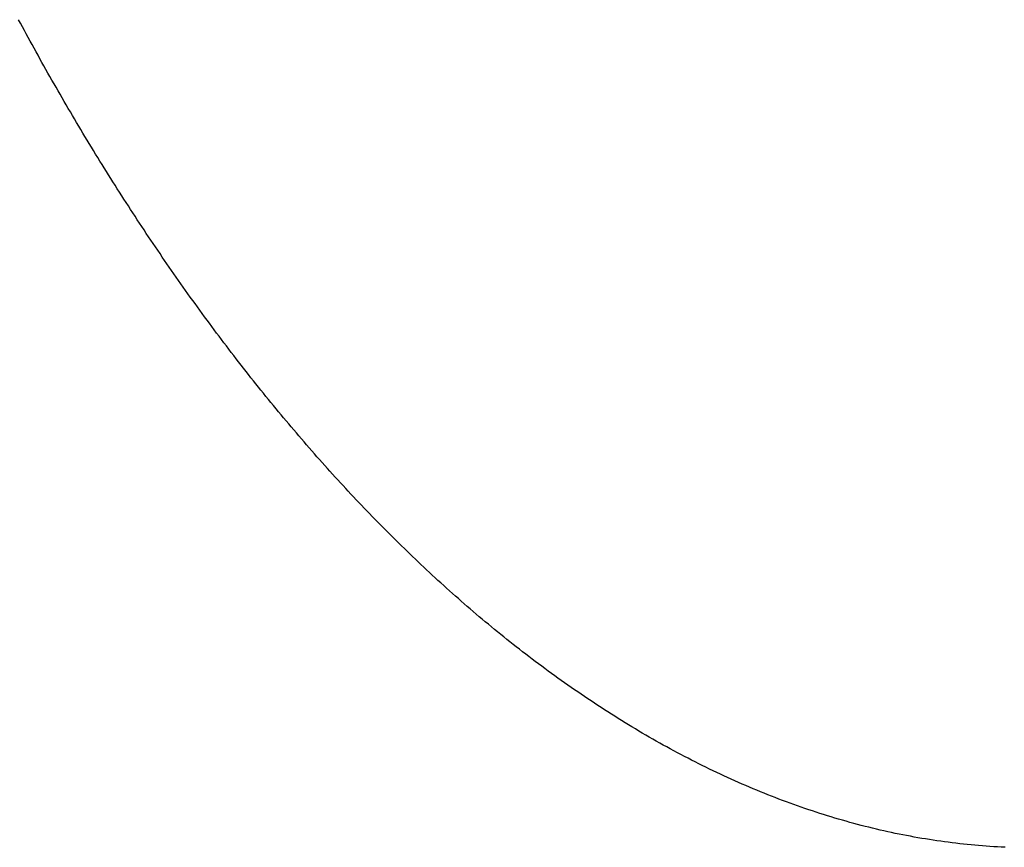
# Model space of a CAD drawing. Extents: x 668 to 3164, y 1007 to 2724.
# Tile 92 of 152: x 2977 to 3026, y 1752 to 1793. Entities that reach past the tile are written whole.
import ezdxf

# ---------------------------------------------------------------- set-up
doc = ezdxf.new("R2010")
doc.units = 0
doc.layers.add('KF_GRAVIS_12_REAR', color=7, linetype='CONTINUOUS')

# ---------------------------------------------------------------- blocks, each defined once
blk = doc.blocks.new('KF_GRAVIS_12_REAR')
at = {"layer": 'KF_GRAVIS_12_REAR'}
blk.add_polyline3d([(4.38121, -500.602, 0), (4.19506, -500.593, 0), (4.00879, -500.582, 0), (3.82242, -500.571, 0), (3.63596, -500.559, 0), (3.4494, -500.546, 0), (3.26275, -500.531, 0), (3.07602, -500.516, 0), (2.88922, -500.5, 0), (2.70235, -500.482, 0), (2.51541, -500.463, 0), (2.32841, -500.444, 0), (2.14137, -500.423, 0), (1.95427, -500.401, 0), (1.76714, -500.379, 0), (1.57997, -500.355, 0), (1.39277, -500.33, 0), (1.20555, -500.304, 0), (1.01831, -500.277, 0), (0.83107, -500.249, 0), (0.64381, -500.22, 0), (0.45656, -500.19, 0), (0.26931, -500.159, 0), (0.08208, -500.126, 0), (-0.10514, -500.093, 0), (-0.29233, -500.059, 0), (-0.47949, -500.023, 0), (-0.66661, -499.987, 0), (-0.8537, -499.95, 0), (-1.04074, -499.911, 0), (-1.22772, -499.872, 0), (-1.41465, -499.831, 0), (-1.60151, -499.79, 0), (-1.78829, -499.747, 0), (-1.97501, -499.703, 0), (-2.16164, -499.659, 0), (-2.34818, -499.613, 0), (-2.53462, -499.566, 0), (-2.72097, -499.519, 0), (-2.90721, -499.47, 0), (-3.09334, -499.42, 0), (-3.27936, -499.369, 0), (-3.46525, -499.317, 0), (-3.65102, -499.264, 0), (-3.83666, -499.211, 0), (-4.02216, -499.156, 0), (-4.20753, -499.1, 0), (-4.39275, -499.043, 0), (-4.57782, -498.985, 0), (-4.76273, -498.927, 0), (-4.94749, -498.867, 0), (-5.13208, -498.806, 0), (-5.3165, -498.744, 0), (-5.50075, -498.682, 0), (-5.68482, -498.618, 0), (-5.8687, -498.554, 0), (-6.0524, -498.488, 0), (-6.2359, -498.422, 0), (-6.4192, -498.354, 0), (-6.6023, -498.286, 0), (-6.7852, -498.217, 0), (-6.96788, -498.147, 0), (-7.15034, -498.076, 0), (-7.33257, -498.004, 0), (-7.51458, -497.931, 0), (-7.69636, -497.857, 0), (-7.8779, -497.783, 0), (-8.0592, -497.707, 0), (-8.24025, -497.631, 0), (-8.42104, -497.553, 0), (-8.60158, -497.475, 0), (-8.78186, -497.396, 0), (-8.96187, -497.316, 0), (-9.14161, -497.236, 0), (-9.32107, -497.154, 0), (-9.50025, -497.072, 0), (-9.67915, -496.989, 0), (-9.85775, -496.905, 0), (-10.0361, -496.82, 0), (-10.2141, -496.734, 0), (-10.3918, -496.647, 0), (-10.5691, -496.56, 0), (-10.7462, -496.472, 0), (-10.923, -496.383, 0), (-11.0994, -496.293, 0), (-11.2755, -496.203, 0), (-11.4513, -496.111, 0), (-11.6267, -496.019, 0), (-11.8018, -495.926, 0), (-11.9766, -495.833, 0), (-12.151, -495.738, 0), (-12.3252, -495.643, 0), (-12.4989, -495.547, 0), (-12.6724, -495.45, 0), (-12.8455, -495.353, 0), (-13.0182, -495.255, 0), (-13.1906, -495.156, 0), (-13.3626, -495.056, 0), (-13.5343, -494.956, 0), (-13.7056, -494.855, 0), (-13.8765, -494.753, 0), (-14.0471, -494.651, 0), (-14.2173, -494.548, 0), (-14.3871, -494.444, 0), (-14.5566, -494.34, 0), (-14.7256, -494.235, 0), (-14.8943, -494.129, 0), (-15.0626, -494.023, 0), (-15.2305, -493.916, 0), (-15.3979, -493.809, 0), (-15.565, -493.7, 0), (-15.7317, -493.592, 0), (-15.898, -493.482, 0), (-16.0639, -493.372, 0), (-16.2293, -493.262, 0), (-16.3944, -493.151, 0), (-16.559, -493.039, 0), (-16.7232, -492.927, 0), (-16.8869, -492.814, 0), (-17.0503, -492.7, 0), (-17.2132, -492.586, 0), (-17.3757, -492.472, 0), (-17.5377, -492.357, 0), (-17.6993, -492.241, 0), (-17.8604, -492.125, 0), (-18.0211, -492.009, 0), (-18.1813, -491.892, 0), (-18.3411, -491.774, 0), (-18.5004, -491.656, 0), (-18.6592, -491.538, 0), (-18.8176, -491.419, 0), (-18.9755, -491.299, 0), (-19.1329, -491.179, 0), (-19.2899, -491.059, 0), (-19.4464, -490.938, 0), (-19.6024, -490.817, 0), (-19.7579, -490.695, 0), (-19.9129, -490.573, 0), (-20.0675, -490.451, 0), (-20.2215, -490.328, 0), (-20.3751, -490.205, 0), (-20.5281, -490.081, 0), (-20.6807, -489.957, 0), (-20.8327, -489.833, 0), (-20.9843, -489.708, 0), (-21.1354, -489.583, 0), (-21.2859, -489.457, 0), (-21.436, -489.332, 0), (-21.5855, -489.206, 0), (-21.7345, -489.079, 0), (-21.883, -488.953, 0), (-22.031, -488.826, 0), (-22.1784, -488.698, 0), (-22.3254, -488.571, 0), (-22.4718, -488.443, 0), (-22.6177, -488.315, 0), (-22.763, -488.187, 0), (-22.9078, -488.058, 0), (-23.0521, -487.929, 0), (-23.1958, -487.8, 0), (-23.339, -487.671, 0), (-23.4817, -487.542, 0), (-23.6238, -487.412, 0), (-23.7654, -487.282, 0), (-23.9064, -487.152, 0), (-24.0468, -487.022, 0), (-24.1867, -486.891, 0), (-24.3261, -486.761, 0), (-24.4649, -486.63, 0), (-24.6031, -486.499, 0), (-24.7408, -486.368, 0), (-24.8779, -486.237, 0), (-25.0144, -486.106, 0), (-25.1503, -485.975, 0), (-25.2857, -485.843, 0), (-25.4205, -485.712, 0), (-25.5548, -485.58, 0), (-25.6884, -485.449, 0), (-25.8215, -485.317, 0), (-25.954, -485.185, 0), (-26.0863, -485.053, 0), (-26.2184, -484.92, 0), (-26.3505, -484.787, 0), (-26.4824, -484.653, 0), (-26.6141, -484.519, 0), (-26.7457, -484.384, 0), (-26.8771, -484.249, 0), (-27.0084, -484.113, 0), (-27.1396, -483.977, 0), (-27.2706, -483.84, 0), (-27.4014, -483.703, 0), (-27.5321, -483.566, 0), (-27.6626, -483.428, 0), (-27.793, -483.289, 0), (-27.9232, -483.15, 0), (-28.0532, -483.011, 0), (-28.1831, -482.871, 0), (-28.3128, -482.731, 0), (-28.4424, -482.59, 0), (-28.5717, -482.449, 0), (-28.701, -482.307, 0), (-28.83, -482.165, 0), (-28.9589, -482.022, 0), (-29.0876, -481.879, 0), (-29.2161, -481.736, 0), (-29.3444, -481.592, 0), (-29.4726, -481.448, 0), (-29.6006, -481.303, 0), (-29.7284, -481.158, 0), (-29.856, -481.012, 0), (-29.9834, -480.866, 0), (-30.1107, -480.72, 0), (-30.2378, -480.573, 0), (-30.3646, -480.426, 0), (-30.4913, -480.278, 0), (-30.6178, -480.13, 0), (-30.7441, -479.981, 0), (-30.8702, -479.833, 0), (-30.9961, -479.683, 0), (-31.1218, -479.534, 0), (-31.2474, -479.384, 0), (-31.3727, -479.233, 0), (-31.4978, -479.082, 0), (-31.6227, -478.931, 0), (-31.7474, -478.779, 0), (-31.8719, -478.627, 0), (-31.9961, -478.475, 0), (-32.1202, -478.322, 0), (-32.2441, -478.169, 0), (-32.3677, -478.016, 0), (-32.4911, -477.862, 0), (-32.6144, -477.708, 0), (-32.7374, -477.553, 0), (-32.8601, -477.398, 0), (-32.9827, -477.243, 0), (-33.105, -477.087, 0), (-33.2271, -476.931, 0), (-33.349, -476.775, 0), (-33.4707, -476.618, 0), (-33.5921, -476.461, 0), (-33.7133, -476.303, 0), (-33.8343, -476.146, 0), (-33.955, -475.988, 0), (-34.0756, -475.829, 0), (-34.1958, -475.67, 0), (-34.3159, -475.511, 0), (-34.4357, -475.352, 0), (-34.5553, -475.192, 0), (-34.6747, -475.032, 0), (-34.7938, -474.872, 0), (-34.9127, -474.711, 0), (-35.0313, -474.55, 0), (-35.1497, -474.389, 0), (-35.2679, -474.227, 0), (-35.3858, -474.066, 0), (-35.5035, -473.903, 0), (-35.6209, -473.741, 0), (-35.7381, -473.578, 0), (-35.8551, -473.415, 0), (-35.9718, -473.252, 0), (-36.0882, -473.088, 0), (-36.2044, -472.924, 0), (-36.3204, -472.76, 0), (-36.4361, -472.596, 0), (-36.5516, -472.431, 0), (-36.6668, -472.266, 0), (-36.7817, -472.101, 0), (-36.8964, -471.936, 0), (-37.0109, -471.77, 0), (-37.1251, -471.604, 0), (-37.239, -471.438, 0), (-37.3527, -471.271, 0), (-37.4661, -471.104, 0), (-37.5793, -470.937, 0), (-37.6922, -470.77, 0), (-37.8048, -470.603, 0), (-37.9172, -470.435, 0), (-38.0293, -470.267, 0), (-38.1411, -470.099, 0), (-38.2527, -469.931, 0), (-38.364, -469.762, 0), (-38.4751, -469.593, 0), (-38.5859, -469.424, 0), (-38.6964, -469.255, 0), (-38.8066, -469.086, 0), (-38.9166, -468.916, 0), (-39.0263, -468.746, 0), (-39.1357, -468.576, 0), (-39.2449, -468.406, 0), (-39.3538, -468.236, 0), (-39.4624, -468.065, 0), (-39.5707, -467.894, 0), (-39.6788, -467.723, 0), (-39.7865, -467.552, 0), (-39.894, -467.381, 0), (-40.0012, -467.209, 0), (-40.1082, -467.037, 0), (-40.2148, -466.866, 0), (-40.3211, -466.693, 0), (-40.4272, -466.521, 0), (-40.533, -466.349, 0), (-40.6385, -466.176, 0), (-40.7437, -466.004, 0), (-40.8486, -465.831, 0), (-40.9532, -465.658, 0), (-41.0576, -465.485, 0), (-41.1617, -465.311, 0), (-41.2654, -465.138, 0), (-41.3689, -464.964, 0), (-41.4721, -464.791, 0), (-41.575, -464.617, 0), (-41.6776, -464.443, 0), (-41.7799, -464.269, 0), (-41.882, -464.095, 0), (-41.9837, -463.92, 0), (-42.0852, -463.746, 0), (-42.1863, -463.571, 0), (-42.2872, -463.397, 0), (-42.3878, -463.222, 0), (-42.4881, -463.047, 0), (-42.588, -462.872, 0), (-42.6877, -462.697, 0), (-42.7871, -462.522, 0), (-42.8862, -462.347, 0), (-42.9851, -462.172, 0), (-43.0836, -461.996, 0), (-43.1818, -461.821, 0), (-43.2797, -461.645, 0), (-43.3774, -461.47, 0), (-43.4747, -461.294, 0), (-43.5717, -461.119, 0), (-43.6685, -460.943, 0), (-43.7649, -460.767, 0), (-43.8611, -460.591, 0), (-43.9569, -460.415, 0), (-44.0525, -460.239, 0), (-44.1477, -460.063, 0), (-44.2427, -459.887, 0), (-44.3373, -459.711, 0)], dxfattribs=at)

msp = doc.modelspace()

# ---------------------------------------------------------------- block references
at = {"layer": 'KF_GRAVIS_12_REAR'}
msp.add_blockref('KF_GRAVIS_12_REAR', (3021.439, 2253.101), dxfattribs=at)

doc.saveas('drawing.dxf')
